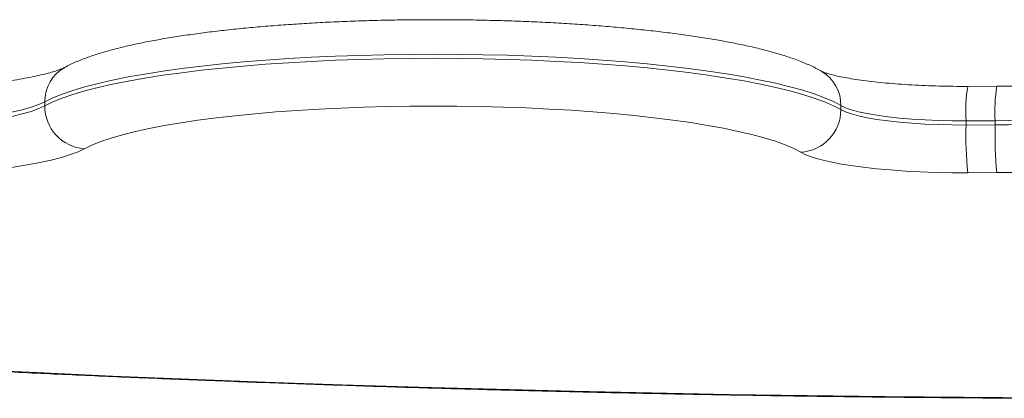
# Model space of a CAD drawing. Header units: millimetres. Extents: x 4385 to 11928, y 17253 to 36963.
# Tile 204 of 256: x 7692.7323 to 7692.9704, y 18767.5833 to 18767.6751. Entities that reach past the tile are written whole.
import ezdxf

# ---------------------------------------------------------------- set-up
doc = ezdxf.new("R2010")
doc.units = ezdxf.units.MM
doc.layers.add('БЛАГО_Ботаническая_Р$0$БЛАГО_МАФ', color=7, linetype='Continuous', lineweight=0, true_color=0x000000)

# ---------------------------------------------------------------- blocks, each defined once
blk = doc.blocks.new('БЛАГО_Ботаническая_Р$0$дио 1.15')
at = {"layer": 'БЛАГО_Ботаническая_Р$0$БЛАГО_МАФ'}
for p, q in [((-1.735974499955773, 0.234079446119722), (-1.734984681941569, 0.234079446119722)), ((-1.73627111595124, 0.04151983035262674), (-1.735281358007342, 0.04151983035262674)), ((-1.751410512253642, 0.003745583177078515), (-1.751462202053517, 0.01078253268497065)), ((-1.73989913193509, 0.01122620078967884), (-1.738909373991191, 0.01122620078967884)), ((-1.73989913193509, 0.01122620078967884), (-1.739847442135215, 0.004189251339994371)), ((-1.738857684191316, 0.004189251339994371), (-1.738909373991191, 0.01122620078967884)), ((-1.730486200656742, 0.003819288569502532), (-1.730537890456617, 0.01085623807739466)), ((-1.739847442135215, 0.004189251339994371), (-1.738857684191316, 0.004189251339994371))]:
    blk.add_line(p, q, dxfattribs=at)
at = {"layer": 'БЛАГО_Ботаническая_Р$0$БЛАГО_МАФ', "flags": 128}
for points in [[(-1.799806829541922, 0.2540662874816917), (-1.800623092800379, 0.235812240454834), (-1.801381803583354, 0.2174682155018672), (-1.802082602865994, 0.1990409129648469), (-1.802725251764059, 0.1805370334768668), (-1.803309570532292, 0.1619627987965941), (-1.803835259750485, 0.1433256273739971), (-1.804302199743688, 0.1246315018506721), (-1.804710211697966, 0.1058876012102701), (-1.805059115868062, 0.08710038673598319), (-1.805348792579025, 0.0682767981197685), (-1.80557918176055, 0.04942329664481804), (-1.805750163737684, 0.03054706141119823), (-1.805861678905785, 0.01165479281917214), (-1.805913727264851, -0.007246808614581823)], [(-1.746357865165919, 0.2244776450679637), (-1.747084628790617, 0.2259967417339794), (-1.747789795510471, 0.2278475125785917), (-1.748469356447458, 0.2300189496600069), (-1.749119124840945, 0.2324988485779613), (-1.749735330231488, 0.2352718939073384), (-1.7503143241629, 0.2383218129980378), (-1.750852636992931, 0.2416308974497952), (-1.751347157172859, 0.245179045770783), (-1.751794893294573, 0.2489456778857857), (-1.752193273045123, 0.2529085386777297), (-1.752539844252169, 0.2570439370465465), (-1.752832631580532, 0.2613274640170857), (-1.75306984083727, 0.2657337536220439), (-1.753250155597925, 0.2702367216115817), (-1.75337237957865, 0.2748100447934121), (-1.753435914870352, 0.279426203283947)], [(-1.741872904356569, 0.2798698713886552), (-1.741808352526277, 0.2754757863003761), (-1.741680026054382, 0.271132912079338), (-1.741488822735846, 0.2668745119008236), (-1.741236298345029, 0.2627338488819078), (-1.740924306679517, 0.2587425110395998), (-1.740555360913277, 0.2549316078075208), (-1.740132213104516, 0.2513305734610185), (-1.739658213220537, 0.2479671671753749), (-1.739137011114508, 0.2448672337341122), (-1.738572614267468, 0.2420549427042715), (-1.737969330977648, 0.2395520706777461), (-1.737331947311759, 0.2373777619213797), (-1.736665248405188, 0.2355487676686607), (-1.735974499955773, 0.234079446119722)], [(-1.734984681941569, 0.234079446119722), (-1.73567549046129, 0.2355487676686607), (-1.736342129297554, 0.2373777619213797), (-1.73697957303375, 0.2395520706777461), (-1.737582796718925, 0.2420549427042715), (-1.738147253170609, 0.2448672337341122), (-1.738668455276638, 0.2479671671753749), (-1.739142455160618, 0.2513305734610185), (-1.739565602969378, 0.2549316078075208), (-1.739934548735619, 0.2587425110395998), (-1.740246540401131, 0.2627338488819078), (-1.740499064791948, 0.2668745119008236), (-1.740690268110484, 0.271132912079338), (-1.740818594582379, 0.2754757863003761), (-1.740883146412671, 0.2798698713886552)], [(-1.735974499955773, 0.234079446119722), (-1.735031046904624, 0.2321621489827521), (-1.734108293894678, 0.2299091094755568), (-1.733209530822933, 0.2273284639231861), (-1.732337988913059, 0.2244293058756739), (-1.73149671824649, 0.2212219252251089), (-1.730688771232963, 0.2177180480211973), (-1.729916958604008, 0.2139296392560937), (-1.729184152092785, 0.209870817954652), (-1.728492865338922, 0.2055554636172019), (-1.727845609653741, 0.2009996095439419), (-1.727244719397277, 0.1962190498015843), (-1.726692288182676, 0.1912310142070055), (-1.726190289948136, 0.1860532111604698), (-1.725740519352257, 0.1807043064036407), (-1.725344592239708, 0.1752032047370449), (-1.725003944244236, 0.1695695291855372), (-1.724719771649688, 0.1638233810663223), (-1.724493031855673, 0.157985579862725), (-1.72432462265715, 0.1520764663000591), (-1.724215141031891, 0.1461173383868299), (-1.724164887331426, 0.1401294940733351), (-1.724174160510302, 0.1341344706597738), (-1.724242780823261, 0.1281533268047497), (-1.724370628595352, 0.1222073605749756), (-1.724557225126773, 0.1163181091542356), (-1.724801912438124, 0.1105066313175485), (-1.725103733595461, 0.1047932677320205), (-1.72546167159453, 0.09919859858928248), (-1.725874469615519, 0.0937427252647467), (-1.726340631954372, 0.0884447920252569), (-1.7268584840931, 0.0833239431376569), (-1.72742623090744, 0.07839860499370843), (-1.728041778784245, 0.0736860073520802), (-1.728702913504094, 0.06920314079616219), (-1.729407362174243, 0.06496579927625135), (-1.730152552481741, 0.06098953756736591), (-1.730935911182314, 0.05728799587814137), (-1.731754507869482, 0.05387481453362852), (-1.732605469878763, 0.05076195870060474), (-1.733485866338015, 0.04796067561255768), (-1.73439240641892, 0.04548077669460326), (-1.735321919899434, 0.04333135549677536), (-1.73627111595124, 0.04151983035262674)], [(-1.735281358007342, 0.04151983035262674), (-1.734332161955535, 0.04333135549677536), (-1.733402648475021, 0.04548077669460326), (-1.73249604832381, 0.04796067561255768), (-1.731615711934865, 0.05076195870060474), (-1.730764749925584, 0.05387481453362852), (-1.729946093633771, 0.05728799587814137), (-1.729162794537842, 0.06098953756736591), (-1.728417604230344, 0.06496579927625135), (-1.727713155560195, 0.06920314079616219), (-1.727051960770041, 0.0736860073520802), (-1.726436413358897, 0.07839860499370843), (-1.725868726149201, 0.0833239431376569), (-1.725350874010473, 0.0884447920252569), (-1.724884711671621, 0.0937427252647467), (-1.724471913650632, 0.09919859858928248), (-1.724113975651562, 0.1047932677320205), (-1.723812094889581, 0.1105066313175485), (-1.723567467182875, 0.1163181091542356), (-1.723380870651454, 0.1222073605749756), (-1.723253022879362, 0.1281533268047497), (-1.723184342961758, 0.1341344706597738), (-1.723175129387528, 0.1401294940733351), (-1.723225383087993, 0.1461173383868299), (-1.72333486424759, 0.1520764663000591), (-1.723503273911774, 0.157985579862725), (-1.723729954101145, 0.1638233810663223), (-1.724014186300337, 0.1695695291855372), (-1.724354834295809, 0.1752032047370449), (-1.724750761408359, 0.1807043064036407), (-1.725200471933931, 0.1860532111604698), (-1.725702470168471, 0.1912310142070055), (-1.726254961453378, 0.1962190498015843), (-1.726855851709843, 0.2009996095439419), (-1.727503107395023, 0.2055554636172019), (-1.728194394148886, 0.209870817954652), (-1.72892720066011, 0.2139296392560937), (-1.729698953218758, 0.2177180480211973), (-1.730506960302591, 0.2212219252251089), (-1.731348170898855, 0.2244293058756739), (-1.732219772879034, 0.2273284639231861), (-1.73311853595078, 0.2299091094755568), (-1.734041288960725, 0.2321621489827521), (-1.734984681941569, 0.234079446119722)], [(-1.746624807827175, 0.05117403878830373), (-1.74572927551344, 0.05289175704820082), (-1.744853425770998, 0.05494378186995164), (-1.744000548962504, 0.05732197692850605), (-1.743174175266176, 0.06001700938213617), (-1.742377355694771, 0.06301834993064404), (-1.741613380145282, 0.06631403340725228), (-1.740885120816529, 0.0698916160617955), (-1.740195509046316, 0.07373650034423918), (-1.73954729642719, 0.07783384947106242), (-1.738942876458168, 0.08216763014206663), (-1.738384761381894, 0.08672085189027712), (-1.737875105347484, 0.0914753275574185), (-1.73741582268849, 0.09641287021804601), (-1.737008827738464, 0.1015136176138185), (-1.736655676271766, 0.1067579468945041), (-1.73635774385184, 0.112125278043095), (-1.736116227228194, 0.1175940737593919), (-1.735932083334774, 0.1231435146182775), (-1.735805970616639, 0.1287513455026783), (-1.735738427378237, 0.1343957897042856), (-1.73572969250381, 0.1400543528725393), (-1.735779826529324, 0.145705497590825), (-1.735888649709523, 0.1513264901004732), (-1.736055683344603, 0.1568953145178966), (-1.736280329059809, 0.1623901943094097), (-1.736561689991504, 0.1677898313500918), (-1.736898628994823, 0.1730726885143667), (-1.737289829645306, 0.1782181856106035), (-1.737733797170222, 0.1832059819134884), (-1.738228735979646, 0.1880166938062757), (-1.738772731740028, 0.1926314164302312), (-1.739363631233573, 0.1970319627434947), (-1.739999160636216, 0.2012011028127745), (-1.740676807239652, 0.2051223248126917), (-1.741393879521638, 0.2087805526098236), (-1.742147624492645, 0.2121611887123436), (-1.742934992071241, 0.2152508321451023), (-1.743752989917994, 0.2180377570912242), (-1.744598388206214, 0.2205107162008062), (-1.745467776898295, 0.2226601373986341), (-1.746357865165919, 0.2244776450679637)], [(-1.751462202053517, 0.01078253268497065), (-1.751459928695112, 0.01461784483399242), (-1.751396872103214, 0.01843449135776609), (-1.751273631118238, 0.02219729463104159), (-1.751091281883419, 0.02587227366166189), (-1.75085161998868, 0.02942568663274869), (-1.750556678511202, 0.0328252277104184), (-1.750209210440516, 0.03603954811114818), (-1.749812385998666, 0.03903993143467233), (-1.749369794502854, 0.04179837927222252), (-1.748885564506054, 0.04429000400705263), (-1.748364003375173, 0.04649207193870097), (-1.747809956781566, 0.04838448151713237), (-1.747228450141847, 0.04994976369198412), (-1.746624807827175, 0.05117403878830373)], [(-1.73627111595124, 0.04151983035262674), (-1.736797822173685, 0.04042334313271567), (-1.737300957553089, 0.03898106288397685), (-1.737774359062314, 0.03721069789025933), (-1.738212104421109, 0.03513402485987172), (-1.738608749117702, 0.0327771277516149), (-1.738959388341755, 0.03016896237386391), (-1.73925965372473, 0.02734207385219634), (-1.739505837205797, 0.02433187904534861), (-1.739694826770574, 0.02117523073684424), (-1.739824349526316, 0.01791161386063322), (-1.739892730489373, 0.01458147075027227), (-1.73989913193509, 0.01122620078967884)], [(-1.738909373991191, 0.01122620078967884), (-1.738902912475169, 0.01458147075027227), (-1.738834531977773, 0.01791161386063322), (-1.738705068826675, 0.02117523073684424), (-1.738516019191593, 0.02433187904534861), (-1.738269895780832, 0.02734207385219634), (-1.737969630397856, 0.03016896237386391), (-1.737618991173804, 0.0327771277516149), (-1.737222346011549, 0.03513402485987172), (-1.736784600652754, 0.03721069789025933), (-1.736311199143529, 0.03898106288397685), (-1.735808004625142, 0.04042334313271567), (-1.735281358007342, 0.04151983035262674)], [(-1.745999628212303, -0.03391619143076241), (-1.746618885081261, -0.03301760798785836), (-1.747221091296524, -0.03176748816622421), (-1.747800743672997, -0.03017707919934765), (-1.748352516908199, -0.02826097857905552), (-1.748871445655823, -0.02603665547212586), (-1.749352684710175, -0.02352421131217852), (-1.749791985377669, -0.02074661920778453), (-1.750185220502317, -0.01772948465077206), (-1.750528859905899, -0.0145000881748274), (-1.750819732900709, -0.01108786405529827), (-1.751055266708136, -0.007524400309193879), (-1.751233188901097, -0.003841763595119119), (-1.75135194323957, -7.345632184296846e-05), (-1.751410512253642, 0.003745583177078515)], [(-1.739847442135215, 0.004189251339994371), (-1.739791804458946, 0.0008504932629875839), (-1.739674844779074, -0.002430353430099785), (-1.739497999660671, -0.005612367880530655), (-1.739263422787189, -0.008656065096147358), (-1.73897410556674, -0.01152387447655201), (-1.738633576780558, -0.01417990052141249), (-1.738246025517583, -0.01659135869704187), (-1.737816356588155, -0.01872833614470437), (-1.737349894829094, -0.02056403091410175), (-1.736852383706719, -0.02207594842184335), (-1.736330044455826, -0.02324518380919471), (-1.735789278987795, -0.02405713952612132)], [(-1.734799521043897, -0.02405713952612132), (-1.735340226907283, -0.02324518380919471), (-1.73586262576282, -0.02207594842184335), (-1.736360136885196, -0.02056403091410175), (-1.736826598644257, -0.01872833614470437), (-1.737256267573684, -0.01659135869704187), (-1.737643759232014, -0.01417990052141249), (-1.737984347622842, -0.01152387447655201), (-1.738273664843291, -0.008656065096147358), (-1.738508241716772, -0.005612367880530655), (-1.738685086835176, -0.002430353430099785), (-1.738802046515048, 0.0008504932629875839), (-1.738857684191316, 0.004189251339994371)]]:
    blk.add_lwpolyline(points, dxfattribs=at)
at = {"layer": 'БЛАГО_Ботаническая_Р$0$БЛАГО_МАФ'}
for centre, radius, start, end in [((-1.73603117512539, 0.2237255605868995), 0.010354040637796, 89.6863766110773, 175.834548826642), ((-1.734836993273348, 0.2247105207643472), 0.009370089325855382, 29.18216799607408, 90.90311681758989), ((-1.736308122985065, 0.05185917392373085), 0.01033940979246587, 183.7994565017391, 270.205073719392), ((-1.735151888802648, 0.05092549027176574), 0.009406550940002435, 269.2113710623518, 329.2509984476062), ((-1.742013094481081, -0.08458148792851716), 0.09583100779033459, 88.7359940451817, 95.6586599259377), ((-1.736466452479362, -0.02842056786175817), 0.03972196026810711, 81.41644757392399, 93.52594567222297), ((-1.741961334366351, -0.09162028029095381), 0.09583284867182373, 88.73606049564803, 95.65859316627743), ((-1.736413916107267, -0.03541294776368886), 0.03967752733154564, 81.40799996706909, 93.5311247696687)]:
    blk.add_arc(centre, radius, start, end, dxfattribs=at)
for points, knots in [([(-1.779068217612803, 0.5317611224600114), (-1.779392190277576, 0.5287794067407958), (-1.780256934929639, 0.5208206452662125), (-1.781612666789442, 0.5076939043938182), (-1.783139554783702, 0.4924060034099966), (-1.784618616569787, 0.4769512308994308), (-1.786052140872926, 0.4613439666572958), (-1.787438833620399, 0.4455865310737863), (-1.7887784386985, 0.429684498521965), (-1.790070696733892, 0.4136427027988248), (-1.791315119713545, 0.3974662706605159), (-1.792511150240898, 0.381160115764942), (-1.793658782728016, 0.3647295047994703), (-1.794757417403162, 0.3481794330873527), (-1.795806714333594, 0.3315152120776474), (-1.796806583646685, 0.314742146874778), (-1.797756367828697, 0.2978653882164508), (-1.798656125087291, 0.2808902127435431), (-1.799505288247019, 0.2638219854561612), (-1.800303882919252, 0.2466661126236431), (-1.801051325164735, 0.2294280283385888), (-1.801747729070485, 0.2121131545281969), (-1.802392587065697, 0.1947268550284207), (-1.802985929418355, 0.177274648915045), (-1.803527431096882, 0.1597620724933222), (-1.804017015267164, 0.1421946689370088), (-1.804454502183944, 0.1245778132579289), (-1.804839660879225, 0.1069172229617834), (-1.805172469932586, 0.08921835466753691), (-1.80545296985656, 0.07148692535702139), (-1.805680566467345, 0.05372837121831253), (-1.805856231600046, 0.03594845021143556), (-1.805977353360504, 0.01815259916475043), (-1.806037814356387, 0.003727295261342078), (-1.806047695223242, -0.004764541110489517), (-1.806050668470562, -0.007319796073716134)], [0, 0, 0, 0, 0.01871707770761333, 0.04995940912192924, 0.08119962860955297, 0.1124371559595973, 0.1436725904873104, 0.1749058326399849, 0.20613725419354, 0.2373669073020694, 0.2685945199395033, 0.299821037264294, 0.3310455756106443, 0.3622692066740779, 0.3934915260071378, 0.4247121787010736, 0.4559320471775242, 0.4871508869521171, 0.5183688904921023, 0.5495859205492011, 0.5808022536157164, 0.6120174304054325, 0.6432322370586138, 0.6744466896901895, 0.7056600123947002, 0.7368731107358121, 0.768085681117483, 0.7992982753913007, 0.8305098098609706, 0.8617217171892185, 0.8929329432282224, 0.9241441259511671, 0.9553550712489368, 0.9865660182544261, 1, 1, 1, 1]), ([(-1.726658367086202, 0.2292830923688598), (-1.726695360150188, 0.229353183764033), (-1.726782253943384, 0.229517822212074), (-1.727025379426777, 0.2300614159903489), (-1.727355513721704, 0.2309272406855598), (-1.727747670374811, 0.2321219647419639), (-1.728180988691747, 0.2336480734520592), (-1.728638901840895, 0.2355056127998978), (-1.729106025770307, 0.2376822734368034), (-1.729569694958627, 0.2401615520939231), (-1.730019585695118, 0.2429224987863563), (-1.730447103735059, 0.2459423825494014), (-1.730845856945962, 0.2491971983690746), (-1.731210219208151, 0.2526629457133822), (-1.731535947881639, 0.2563148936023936), (-1.731819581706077, 0.2601283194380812), (-1.732058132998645, 0.264078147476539), (-1.732249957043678, 0.2681391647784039), (-1.732392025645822, 0.2722863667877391), (-1.732477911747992, 0.2760845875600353), (-1.732501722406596, 0.2784984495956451), (-1.732511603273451, 0.279500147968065)], [0, 0, 0, 0, 0.03045245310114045, 0.07153010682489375, 0.1154885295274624, 0.1625482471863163, 0.2123134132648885, 0.2643335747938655, 0.3181583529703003, 0.3733931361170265, 0.4297129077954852, 0.4868601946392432, 0.5446376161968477, 0.602899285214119, 0.6615306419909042, 0.720445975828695, 0.7795788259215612, 0.8388723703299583, 0.898288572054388, 0.957792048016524, 1, 1, 1, 1]), ([(-1.727069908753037, 0.04611229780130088), (-1.726840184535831, 0.04652021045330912), (-1.72612342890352, 0.04779292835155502), (-1.72506139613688, 0.05010212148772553), (-1.723900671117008, 0.05313954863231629), (-1.722854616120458, 0.05641897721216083), (-1.721916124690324, 0.0598503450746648), (-1.721063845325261, 0.06343774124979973), (-1.720280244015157, 0.06719613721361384), (-1.719555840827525, 0.07113470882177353), (-1.71888535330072, 0.07525446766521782), (-1.718265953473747, 0.07955145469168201), (-1.717696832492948, 0.08401924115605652), (-1.71717696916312, 0.08864774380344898), (-1.716707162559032, 0.0934260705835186), (-1.716287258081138, 0.0983411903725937), (-1.71591815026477, 0.1033794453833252), (-1.71560033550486, 0.1085259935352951), (-1.715334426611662, 0.1137651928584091), (-1.715120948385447, 0.119080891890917), (-1.714960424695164, 0.1244565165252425), (-1.714853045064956, 0.12987513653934), (-1.714799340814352, 0.1353194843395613), (-1.714799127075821, 0.1407721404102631), (-1.714852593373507, 0.1462154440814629), (-1.714959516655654, 0.1516319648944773), (-1.71511955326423, 0.1570042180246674), (-1.715332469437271, 0.1623152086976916), (-1.715597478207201, 0.1675481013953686), (-1.71591424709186, 0.1726864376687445), (-1.716281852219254, 0.1777144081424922), (-1.716699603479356, 0.1826168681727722), (-1.717166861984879, 0.1873792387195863), (-1.717682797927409, 0.1919881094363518), (-1.718246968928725, 0.1964310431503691), (-1.718859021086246, 0.200696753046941), (-1.719519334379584, 0.2047764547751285), (-1.720228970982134, 0.2086623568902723), (-1.72099032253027, 0.2123503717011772), (-1.721808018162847, 0.215840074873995), (-1.722691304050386, 0.2191360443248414), (-1.723655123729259, 0.2222518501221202), (-1.72473260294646, 0.2252094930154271), (-1.725733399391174, 0.2275251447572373), (-1.726428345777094, 0.2288459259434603), (-1.726658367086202, 0.2292830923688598)], [0, 0, 0, 0, 0.01260714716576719, 0.03933523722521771, 0.06715942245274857, 0.09387110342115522, 0.1194247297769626, 0.1441895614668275, 0.168427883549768, 0.1923054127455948, 0.2159261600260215, 0.2393577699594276, 0.2626494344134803, 0.2858326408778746, 0.3089329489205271, 0.3319674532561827, 0.3549510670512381, 0.377894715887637, 0.4008063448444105, 0.4236935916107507, 0.4465620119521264, 0.4694178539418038, 0.4922658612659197, 0.5151090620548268, 0.5379525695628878, 0.5607983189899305, 0.5836518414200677, 0.6065160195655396, 0.6293977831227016, 0.6523002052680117, 0.675230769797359, 0.6981976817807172, 0.7212087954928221, 0.7442770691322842, 0.7674161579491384, 0.7906447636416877, 0.8139901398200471, 0.8374851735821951, 0.8611789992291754, 0.8851415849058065, 0.9094756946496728, 0.934339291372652, 0.959978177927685, 0.9867531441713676, 0.9999999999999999, 0.9999999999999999, 0.9999999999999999, 0.9999999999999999]), ([(-1.730537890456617, 0.01085623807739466), (-1.730540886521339, 0.01145523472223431), (-1.730549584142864, 0.01319398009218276), (-1.730525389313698, 0.01607463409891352), (-1.730448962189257, 0.01946313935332), (-1.730322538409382, 0.02278777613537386), (-1.73014873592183, 0.02601547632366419), (-1.729929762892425, 0.02911428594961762), (-1.729669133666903, 0.0320523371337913), (-1.72937124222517, 0.03479788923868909), (-1.72904211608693, 0.03731922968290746), (-1.7286894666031, 0.03958526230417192), (-1.728323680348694, 0.04156436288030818), (-1.727958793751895, 0.04322589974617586), (-1.727627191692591, 0.04449262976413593), (-1.727348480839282, 0.04538490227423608), (-1.72715330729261, 0.04591762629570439), (-1.727037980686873, 0.04616906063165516), (-1.727048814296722, 0.04614843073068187), (-1.727052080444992, 0.04614221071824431)], [0, 0, 0, 0, 0.03634864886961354, 0.1055115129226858, 0.1746556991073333, 0.2437021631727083, 0.3125663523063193, 0.3811698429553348, 0.4494051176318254, 0.5171308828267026, 0.5841659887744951, 0.6502745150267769, 0.7151223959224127, 0.7782613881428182, 0.8391104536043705, 0.8904591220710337, 0.9379093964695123, 0.9812792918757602, 1, 1, 1, 1]), ([(-1.726998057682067, -0.02807073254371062), (-1.726994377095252, -0.02807745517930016), (-1.726978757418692, -0.02810598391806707), (-1.727076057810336, -0.02790248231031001), (-1.727250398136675, -0.02744059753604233), (-1.727503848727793, -0.0266583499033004), (-1.727803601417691, -0.02556185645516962), (-1.728135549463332, -0.02413653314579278), (-1.728481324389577, -0.02239102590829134), (-1.72882623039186, -0.02034163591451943), (-1.729157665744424, -0.01801401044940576), (-1.729465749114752, -0.01543636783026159), (-1.729742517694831, -0.01264015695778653), (-1.729982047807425, -0.00965757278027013), (-1.730179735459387, -0.006521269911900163), (-1.730332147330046, -0.003263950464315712), (-1.730434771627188, 2.402119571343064e-05), (-1.730474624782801, 0.002400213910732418), (-1.730484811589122, 0.003648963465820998), (-1.730486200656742, 0.003819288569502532)], [0, 0, 0, 0, 0.01369171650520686, 0.05810350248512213, 0.1069341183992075, 0.1604106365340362, 0.2183213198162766, 0.2801308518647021, 0.3451498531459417, 0.412689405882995, 0.4821355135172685, 0.5530116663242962, 0.6249434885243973, 0.6976469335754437, 0.7709163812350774, 0.8445900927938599, 0.9185495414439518, 0.9888904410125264, 1, 1, 1, 1])]:
    blk.add_open_spline(points, degree=3, knots=knots, dxfattribs=at)
blk = doc.blocks.new('*U1064')
at = {"layer": 'БЛАГО_Ботаническая_Р$0$БЛАГО_МАФ', "color": 1, "rotation": 89.8122082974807}
blk.add_blockref('БЛАГО_Ботаническая_Р$0$дио 1.15', (7692.978097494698, 18769.38939385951), dxfattribs=at)

msp = doc.modelspace()

# ---------------------------------------------------------------- block references
msp.add_blockref('*U1064', (0, 0))

doc.saveas('drawing.dxf')
